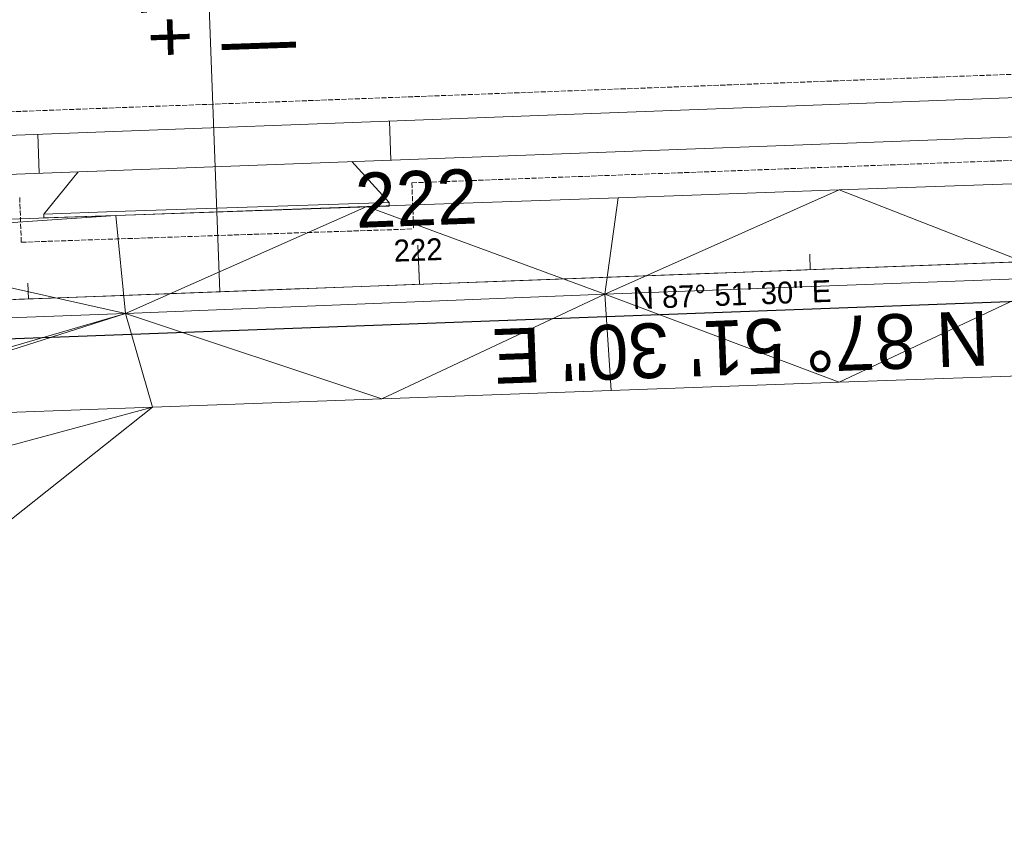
# Model space of a CAD drawing. Extents: x 2399984 to 2508823, y 556481 to 592637.
# Tile 140 of 158: x 2435817 to 2435943, y 570344 to 570449. Entities that reach past the tile are written whole.
import ezdxf
from ezdxf.enums import TextEntityAlignment as Align

# ---------------------------------------------------------------- set-up
doc = ezdxf.new("R2010")
doc.units = 0
doc.header["$MEASUREMENT"] = 0
for name, pattern in [('cl20', [100, 5, -5, 80, -5, 5]), ('cl50', [100, 7.5, -7.5, 70, -7.5, 7.5]), ('constlimit', [0.85, 0.65, -0.1, -0.1]), ('DGN Style 7', [295.076348, 132.784357, -59.01527, 44.261452, -59.01527])]:
    doc.linetypes.add(name, pattern=pattern)
for name, color, linetype, lineweight in [('DT_X_Triangles', 91, 'Continuous', 0), ('GE_P_CL_20', 7, 'cl20', 13), ('GE_P_CL_50', 7, 'cl50', 13), ('GE_P_Driveway_CL', 7, 'DGN Style 7', 13), ('PV_P_Curb', 120, 'Continuous', 13), ('PV_P_Drive', 230, 'Continuous', 13), ('PV_P_Text', 7, 'Continuous', 13), ('PV_P_Walk', 241, 'Continuous', 13), ('RW_P_Const_Limits', 120, 'constlimit', 0), ('RW_X_CL_20', 6, 'cl20', 0)]:
    doc.layers.add(name, color=color, linetype=linetype, lineweight=lineweight)
doc.layers.add('GK_Visualization', color=30, linetype='Continuous', lineweight=13, plot=False)
doc.layers.add('SC_Scratch2', color=7, linetype='Continuous', lineweight=0, plot=False)
doc.styles.add('Slanted-Normal LS 0.50', font='font31.shx', dxfattribs={"height": 0.14})
doc.styles.add('Style-font31', font='font31.shx')

msp = doc.modelspace()

# ---------------------------------------------------------------- linework, layer by layer
at = {"layer": 'GE_P_CL_20'}
msp.add_line((2435768.12, 570411.36), (2436047.38, 570421.8), dxfattribs=at)
at = {"layer": 'GE_P_CL_20', "linetype": 'Continuous'}
for p, q in [((2435917.86, 570416.96), (2435917.79, 570418.96)), ((2435867.9, 570415.09), (2435867.82, 570417.09)), ((2435817.93, 570413.22), (2435817.86, 570415.22))]:
    msp.add_line(p, q, dxfattribs=at)
at = {"layer": 'GE_P_CL_50'}
msp.add_line((2435768.12, 570411.36), (2436047.38, 570421.8), dxfattribs=at)
at = {"layer": 'GE_P_CL_50', "linetype": 'Continuous'}
msp.add_line((2435867.9, 570415.09), (2435867.71, 570420.09), dxfattribs=at)
at = {"layer": 'GE_P_Driveway_CL'}
msp.add_line((2435839.59, 570488.42), (2435842.37, 570414.14), dxfattribs=at)
at = {"layer": 'GK_Visualization', "color": 1, "flags": 128}
msp.add_lwpolyline([(2435795.48, 569701.9), (2435768.12, 570411.36), (2436047.38, 570421.8), (2436357.81, 570392.03)], dxfattribs=at)
msp.add_lwpolyline([(2435795.48, 569701.9), (2435768.12, 570411.36), (2436047.38, 570421.8), (2436357.81, 570392.03)], dxfattribs=at)
at = {"layer": 'PV_P_Curb'}
for p, q in [((2435864.02, 570425.57), (2435864.04, 570425.07)), ((2435819.9, 570423.57), (2435819.88, 570424.07))]:
    msp.add_line(p, q, dxfattribs=at)
at = {"layer": 'PV_P_Curb', "flags": 128}
for points in [[(2435819.88, 570424.07), (2435829.06, 570424.39), (2435864.02, 570425.57)], [(2435819.9, 570423.57), (2435829.08, 570423.89), (2435864.04, 570425.07)]]:
    msp.add_lwpolyline(points, dxfattribs=at)
at = {"layer": 'PV_P_Drive'}
for p, q in [((2435864.02, 570425.57), (2435859.26, 570430.78)), ((2435819.88, 570424.07), (2435824.28, 570429.47))]:
    msp.add_line(p, q, dxfattribs=at)
at = {"layer": 'PV_P_Walk'}
for p, q in [((2435776.11, 570432.67), (2436047.99, 570442.84)), ((2435776.29, 570427.68), (2436047.85, 570437.83)), ((2435864.26, 570430.97), (2435864.07, 570435.96)), ((2435819.29, 570429.29), (2435819.1, 570434.28))]:
    msp.add_line(p, q, dxfattribs=at)
at = {"layer": 'RW_P_Const_Limits'}
for p, q in [((2435773, 570435.56), (2436047.88, 570445.84)), ((2435866.93, 570428.07), (2436047.76, 570434.83)), ((2435866.93, 570428.07), (2435867.15, 570422.17)), ((2435817.01, 570420.47), (2435816.8, 570426.19))]:
    msp.add_line(p, q, dxfattribs=at)
at = {"layer": 'RW_P_Const_Limits', "flags": 128}
msp.add_lwpolyline([(2435817.01, 570420.47), (2435829.19, 570420.89), (2435867.15, 570422.17)], dxfattribs=at)
at = {"layer": 'RW_X_CL_20'}
msp.add_line((2434772.45, 570374.13), (2436047.38, 570421.8), dxfattribs=at)
at = {"layer": 'SC_Scratch2', "color": 4, "linetype": 'Continuous', "lineweight": 30}
msp.add_line((2435768.31, 570406.36), (2436047.57, 570416.81), dxfattribs=at)

# ---------------------------------------------------------------- texts
at = {"layer": 'GE_P_CL_20', "linetype": 'Continuous', "style": 'Style-font31'}
msp.add_text('222', height=2.8, rotation=2.1417, dxfattribs=at).set_placement((2435867.78, 570418.09), align=Align.CENTER)
msp.add_text('N 87%%d 51\' 30" E', height=2.8, rotation=2.1417, dxfattribs=at).set_placement((2435907.8, 570415.18), align=Align.TOP_CENTER)
at = {"layer": 'GE_P_CL_50', "linetype": 'Continuous', "style": 'Style-font31'}
msp.add_text('222', height=7, rotation=2.1417, dxfattribs=at).set_placement((2435867.62, 570422.59), align=Align.CENTER)
msp.add_text('N 87%%d 51\' 30" E', height=7, rotation=182.1417, dxfattribs=at).set_placement((2435909.09, 570403.54), align=Align.TOP_CENTER)
at = {"layer": 'PV_P_Text', "insert": (2435852.17, 570444.53), "char_height": 7, "attachment_point": 7, "rotation": 91.9858, "line_spacing_factor": 0.9, "style": 'Slanted-Normal LS 0.50'}
msp.add_mtext('+74\\P| DRIVE', dxfattribs=at)

# ---------------------------------------------------------------- meshes
at = {"layer": 'DT_X_Triangles'}
mesh = msp.add_polyface(dxfattribs=at)
corners = [(2435782.61, 570385.56), (2435787.49, 570397.66), (2435833.77, 570399.36), (2435797.7, 570370.76), (2435786.73, 570409.73), (2435787.12, 570421.03), (2435830.34, 570411.34), (2435787.35, 570398.83), (2435787.2, 570422.42), (2435829.08, 570423.89), (2435861.18, 570425.03), (2435891.6, 570413.84), (2435863.08, 570400.44), (2435893.28, 570426.16), (2435892.39, 570401.52), (2435950.13, 570415.99), (2435921.56, 570402.56), (2435921.54, 570427.16), (2435949.79, 570428.17), (2435950.73, 570403.6), (2435969.33, 570428.91), (2435984.58, 570417.37), (2435984.7, 570404.94), (2435988.87, 570429.69), (2436029.88, 570418.69), (2436018.66, 570406.31), (2436005.51, 570430.42), (2436002.19, 570434.9), (2436001.78, 570436.45), (2436004.54, 570436.56), (2436013.95, 570435.1), (2436012.95, 570437.03), (2436022.16, 570431.18), (2436013.57, 570444.71), (2436014.99, 570437.36), (2436015.35, 570444.72), (2436033.85, 570406.62), (2436034.31, 570431.52)]
mesh.append_faces([[corners[k] for k in face] for face in [(0, 1, 2), (0, 2, 3), (4, 5, 6), (4, 6, 7), (5, 8, 9), (5, 9, 6), (7, 6, 1), (1, 6, 2), (9, 10, 6), (6, 11, 12), (6, 12, 2), (6, 10, 11), (10, 13, 11), (12, 11, 14), (11, 15, 16), (11, 16, 14), (11, 13, 17), (11, 17, 15), (17, 18, 15), (16, 15, 19), (18, 20, 15), (15, 21, 22), (15, 22, 19), (15, 20, 21), (20, 23, 21), (21, 24, 25), (21, 25, 22), (21, 23, 26), (21, 26, 24), (23, 27, 26), (28, 29, 27), (27, 30, 26), (27, 29, 30), (29, 31, 30), (26, 30, 32), (26, 32, 24), (31, 33, 34), (31, 34, 30), (33, 35, 34), (30, 34, 32), (25, 24, 36), (32, 37, 24)]])

doc.saveas('drawing.dxf')
